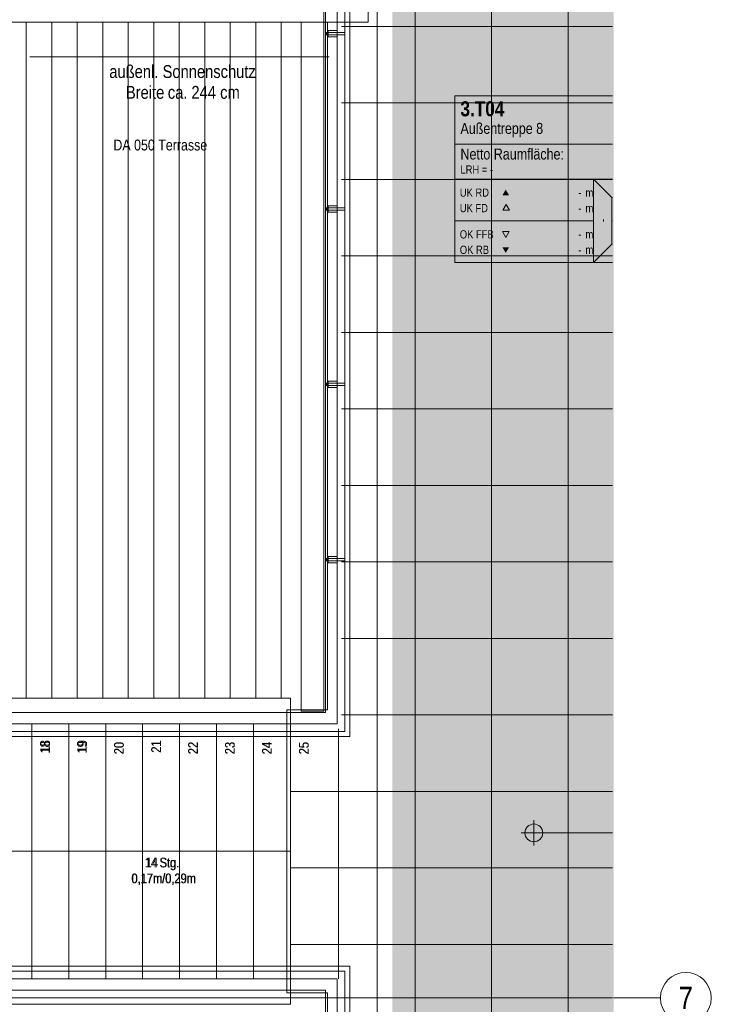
# Model space of a CAD drawing. Extents: x -620 to 300, y 62 to 1112.
# Tile 26 of 53: x -17 to 92, y 218 to 373. Entities that reach past the tile are written whole.
import ezdxf
from ezdxf.enums import TextEntityAlignment as Align
from ezdxf.lldxf.tags import DXFTag

# ---------------------------------------------------------------- set-up
doc = ezdxf.new("R2010")
doc.units = 0
doc.layers.get('0').update_dxf_attribs({"lineweight": 13})
for name, color, linetype, lineweight, true_color in [('30 -33 Aussenwände- 7 Fassade_ Elemente', 7, 'Continuous', 9, 0x00aacc), ('30 -35 Decken- 2.2 Treppen Außen', 7, 'Continuous', 9, 0x009999), ('30 -36 Dächer- 3 Dachbeläge', 7, 'Continuous', 15, 0x9999ff), ('30 -36 Dächer- 4 Dachbekleidungen', 7, 'Continuous', 9, 0xccccff), ('70 -72 Beschriftung- 1 Beschriftung allgemein', 7, 'Continuous', 9, 0xff6633), ('70 -75 Raumstempel- 1 Raumstempel', 1, 'Continuous', 50, 0xff0000), ('iwb_Layout BA_Markierung', 7, 'Continuous', 9, 0xbadcdc)]:
    doc.layers.add(name, color=color, linetype=linetype, lineweight=lineweight, true_color=true_color)
for name, color, linetype, lineweight in [('60- 61 allgemeine Ausstattung- 4 Terrassen', 7, 'Continuous', 9), ('70 -71 Achsen- 1 Gebäudeachsen', 7, 'STRICHPUNKT2-A06GA1UQ8I', 18), ('70 -72 Beschriftung- 5 Höhenkoten', 7, 'Continuous', 15), ('iwb_Layout Achsbezeichung', 7, 'Continuous', 13)]:
    doc.layers.add(name, color=color, linetype=linetype, lineweight=lineweight)
doc.styles.get("Standard").update_dxf_attribs({"font": 'ARIALN.TTF'})
tags = doc.linetypes.add('STRICHPUNKT2', pattern=[12.7, 6.35, -3.175, 0, -3.175]).pattern_tags.tags
tags[10:11] = [DXFTag(74, 4), DXFTag(75, 0), DXFTag(340, '0'), DXFTag(46, 0.0), DXFTag(50, 0.0), DXFTag(44, 0.0), DXFTag(45, 0.0)]
tags[8:9] = [DXFTag(74, 4), DXFTag(75, 0), DXFTag(340, '0'), DXFTag(46, 0.0), DXFTag(50, 0.0), DXFTag(44, 0.0), DXFTag(45, 0.0)]
tags[6:7] = [DXFTag(74, 4), DXFTag(75, 0), DXFTag(340, '0'), DXFTag(46, 0.0), DXFTag(50, 0.0), DXFTag(44, 0.0), DXFTag(45, 0.0)]
tags[4:5] = [DXFTag(74, 4), DXFTag(75, 0), DXFTag(340, '0'), DXFTag(46, 0.0), DXFTag(50, 0.0), DXFTag(44, 0.0), DXFTag(45, 0.0)]
tags = doc.linetypes.add('STRICHPUNKT2-A06GA1UQ8I', pattern=[12.7, 6.35, -3.175, 0, -3.175]).pattern_tags.tags
tags[10:11] = [DXFTag(74, 4), DXFTag(75, 0), DXFTag(340, '0'), DXFTag(46, 0.0), DXFTag(50, 0.0), DXFTag(44, 0.0), DXFTag(45, 0.0)]
tags[8:9] = [DXFTag(74, 4), DXFTag(75, 0), DXFTag(340, '0'), DXFTag(46, 0.0), DXFTag(50, 0.0), DXFTag(44, 0.0), DXFTag(45, 0.0)]
tags[6:7] = [DXFTag(74, 4), DXFTag(75, 0), DXFTag(340, '0'), DXFTag(46, 0.0), DXFTag(50, 0.0), DXFTag(44, 0.0), DXFTag(45, 0.0)]
tags[4:5] = [DXFTag(74, 4), DXFTag(75, 0), DXFTag(340, '0'), DXFTag(46, 0.0), DXFTag(50, 0.0), DXFTag(44, 0.0), DXFTag(45, 0.0)]

# ---------------------------------------------------------------- blocks, each defined once
blk = doc.blocks.new('Polygon-A06GA1UK8I')
at = {"color": 0, "linetype": 'ByBlock', "lineweight": -2, "ltscale": 0.13}
blk.add_solid([(41.83, 86.61), (41.66, 1083.81), (76.5, 86.52), (76.5, 1083.81)], dxfattribs=at)
blk = doc.blocks.new('Referenz-A06GA1UT8I')
at = {"layer": '30 -33 Aussenwände- 7 Fassade_ Elemente', "color": 0, "linetype": 'Continuous', "lineweight": -2, "ltscale": 0.13}
for p, q in [((38.02, 372.51), (38.02, 377.35)), ((-124.18, 372.51), (38.02, 372.51)), ((27.48, 372.51), (31.02, 372.51)), ((27.48, 264.45), (27.48, 372.51)), ((31.02, 372.51), (31.02, 264.45)), ((31.62, 372.51), (31.62, 264.66)), ((31.62, 264.66), (25.24, 264.66)), ((25.24, 264.66), (25.24, 220.25)), ((31.02, 264.45), (27.48, 264.45)), ((25.24, 220.25), (31.62, 220.25)), ((31.62, 220.25), (31.62, 211.65))]:
    blk.add_line(p, q, dxfattribs=at)
at = {"layer": '30 -35 Decken- 2.2 Treppen Außen', "color": 0, "linetype": 'Continuous', "lineweight": -2, "ltscale": 0.13}
for p, q in [((25.82, 266.45), (-137.58, 266.45)), ((25.82, 266.45), (-137.58, 266.45)), ((25.82, 218.45), (25.82, 266.45)), ((25.82, 262.45), (25.82, 266.45)), ((25.82, 218.45), (25.82, 266.45)), ((25.82, 262.45), (25.82, 266.45)), ((25.82, 264.25), (-137.58, 264.25)), ((25.82, 264.25), (-137.58, 264.25)), ((25.82, 262.45), (25.82, 264.25)), ((25.82, 262.45), (25.82, 264.25)), ((-137.58, 262.45), (25.82, 262.45)), ((-137.58, 262.45), (25.82, 262.45)), ((-137.58, 262.45), (25.82, 262.45)), ((25.82, 261.25), (-137.58, 261.25)), ((25.82, 261.25), (-137.58, 261.25)), ((-20.58, 262.45), (-14.78, 262.45)), ((-20.58, 262.45), (-14.78, 262.45)), ((-14.78, 262.45), (-8.98, 262.45)), ((-14.78, 222.45), (-14.78, 262.45)), ((-14.78, 262.45), (-8.98, 262.45)), ((-14.78, 222.45), (-14.78, 262.45)), ((-8.98, 262.45), (-3.18, 262.45)), ((-8.98, 222.45), (-8.98, 262.45)), ((-8.98, 262.45), (-3.18, 262.45)), ((-8.98, 222.45), (-8.98, 262.45)), ((-3.18, 262.45), (2.62, 262.45)), ((-3.18, 222.45), (-3.18, 262.45)), ((-3.18, 262.45), (2.62, 262.45)), ((-3.18, 222.45), (-3.18, 262.45)), ((2.62, 262.45), (8.42, 262.45)), ((2.62, 222.45), (2.62, 262.45)), ((2.62, 262.45), (8.42, 262.45)), ((2.62, 222.45), (2.62, 262.45)), ((8.42, 262.45), (14.22, 262.45)), ((8.42, 222.45), (8.42, 262.45)), ((8.42, 262.45), (14.22, 262.45)), ((8.42, 222.45), (8.42, 262.45)), ((14.22, 262.45), (20.02, 262.45)), ((14.22, 222.45), (14.22, 262.45)), ((14.22, 262.45), (20.02, 262.45)), ((14.22, 222.45), (14.22, 262.45)), ((20.02, 262.45), (25.82, 262.45)), ((20.02, 222.45), (20.02, 262.45)), ((20.02, 262.45), (25.82, 262.45)), ((20.02, 222.45), (20.02, 262.45)), ((25.82, 260.45), (25.82, 261.25)), ((25.82, 260.45), (25.82, 261.25)), ((-137.58, 260.45), (25.82, 260.45)), ((-137.58, 260.45), (25.82, 260.45)), ((-137.58, 242.45), (25.82, 242.45)), ((-137.58, 242.45), (25.82, 242.45)), ((25.76, 242.47), (25.82, 242.45)), ((25.76, 242.44), (25.76, 242.47)), ((25.76, 242.47), (25.82, 242.45)), ((25.76, 242.44), (25.76, 242.47)), ((25.82, 242.45), (25.76, 242.44)), ((25.82, 242.45), (25.76, 242.44)), ((-137.58, 224.45), (25.82, 224.45)), ((-137.58, 224.45), (25.82, 224.45)), ((25.82, 224.45), (25.82, 223.65)), ((25.82, 224.45), (25.82, 223.65)), ((25.82, 223.65), (-137.58, 223.65)), ((25.82, 223.65), (-137.58, 223.65)), ((25.82, 222.45), (-137.58, 222.45)), ((-137.58, 222.45), (25.82, 222.45)), ((25.82, 222.45), (-137.58, 222.45)), ((-20.58, 222.45), (-14.78, 222.45)), ((-20.58, 222.45), (-14.78, 222.45)), ((-14.78, 222.45), (-8.98, 222.45)), ((-14.78, 222.45), (-8.98, 222.45)), ((-8.98, 222.45), (-3.18, 222.45)), ((-8.98, 222.45), (-3.18, 222.45)), ((-3.18, 222.45), (2.62, 222.45)), ((-3.18, 222.45), (2.62, 222.45)), ((2.62, 222.45), (8.42, 222.45)), ((2.62, 222.45), (8.42, 222.45)), ((8.42, 222.45), (14.22, 222.45)), ((8.42, 222.45), (14.22, 222.45)), ((14.22, 222.45), (20.02, 222.45)), ((14.22, 222.45), (20.02, 222.45)), ((20.02, 222.45), (25.82, 222.45)), ((20.02, 222.45), (25.82, 222.45)), ((25.82, 218.45), (25.82, 222.45)), ((25.82, 222.45), (25.82, 220.65)), ((25.82, 222.45), (25.82, 220.65)), ((25.82, 218.45), (25.82, 222.45)), ((25.82, 220.65), (-137.58, 220.65)), ((25.82, 220.65), (-137.58, 220.65)), ((-137.58, 218.45), (25.82, 218.45)), ((-137.58, 218.45), (25.82, 218.45))]:
    blk.add_line(p, q, dxfattribs=at)
at = {"layer": '30 -35 Decken- 2.2 Treppen Außen', "color": 0, "lineweight": -2}
blk.add_solid([(25.76, 242.44), (25.76, 242.47), (25.82, 242.45)], dxfattribs=at)
at = {"layer": '30 -36 Dächer- 3 Dachbeläge', "color": 0, "linetype": 'Continuous', "lineweight": -2, "ltscale": 0.13}
for p, q in [((31.02, 376.05), (31.02, 264.65)), ((34.32, 261.25), (34.32, 376.05)), ((31.02, 264.65), (25.82, 264.65)), ((25.82, 264.65), (25.82, 261.25)), ((25.82, 261.25), (34.32, 261.25)), ((25.82, 218.45), (25.82, 223.65)), ((25.82, 223.65), (34.32, 223.65)), ((34.32, 223.65), (34.32, 214.35))]:
    blk.add_line(p, q, dxfattribs=at)
at = {"layer": '30 -36 Dächer- 3 Dachbeläge', "color": 0, "lineweight": -2}
for p, q in [((31.32, 370.9), (31.72, 370.9)), ((31.72, 370.9), (31.72, 370.5)), ((31.72, 370.5), (31.32, 370.5)), ((31.32, 343.4), (31.72, 343.4)), ((31.72, 343), (31.32, 343)), ((31.72, 343.4), (31.72, 343)), ((31.32, 315.9), (31.72, 315.9)), ((31.72, 315.5), (31.32, 315.5)), ((31.72, 315.9), (31.72, 315.5)), ((31.32, 288.4), (31.72, 288.4)), ((31.72, 288), (31.32, 288)), ((31.72, 288.4), (31.72, 288))]:
    blk.add_line(p, q, dxfattribs=at)
for points in [[(31.32, 370.5), (31.32, 370.9), (31.72, 370.5)], [(31.72, 370.5), (31.32, 370.9), (31.72, 370.9)], [(31.32, 343), (31.32, 343.4), (31.72, 343)], [(31.72, 343), (31.32, 343.4), (31.72, 343.4)], [(31.32, 315.5), (31.32, 315.9), (31.72, 315.5)], [(31.72, 315.5), (31.32, 315.9), (31.72, 315.9)], [(31.32, 288), (31.32, 288.4), (31.72, 288)], [(31.72, 288), (31.32, 288.4), (31.72, 288.4)]]:
    blk.add_solid(points, dxfattribs=at)
at = {"layer": '30 -36 Dächer- 4 Dachbekleidungen', "color": 0, "linetype": 'Continuous', "lineweight": -2, "ltscale": 0.13}
for p, q in [((31.32, 376.05), (31.32, 264.25)), ((33.12, 262.45), (33.12, 376.05)), ((34.32, 376.05), (34.32, 261.25)), ((35.12, 260.45), (35.12, 376.05)), ((33.12, 371.2), (31.72, 371.2)), ((31.72, 371.2), (31.72, 370.9)), ((33.12, 370.9), (31.72, 370.9)), ((31.72, 370.9), (31.72, 370.5)), ((33.12, 370.9), (34.32, 370.9)), ((34.32, 370.9), (34.32, 370.5)), ((31.72, 370.5), (33.12, 370.5)), ((31.72, 370.2), (31.72, 370.5)), ((33.12, 370.2), (31.72, 370.2)), ((34.32, 370.5), (33.12, 370.5)), ((33.12, 343.7), (31.72, 343.7)), ((31.72, 343.7), (31.72, 343.4)), ((33.12, 343.4), (31.72, 343.4)), ((31.72, 343.4), (31.72, 343)), ((31.72, 343), (33.12, 343)), ((31.72, 342.7), (31.72, 343)), ((33.12, 343.4), (34.32, 343.4)), ((34.32, 343), (33.12, 343)), ((34.32, 343.4), (34.32, 343)), ((33.12, 342.7), (31.72, 342.7)), ((33.12, 316.2), (31.72, 316.2)), ((31.72, 316.2), (31.72, 315.9)), ((33.12, 315.9), (31.72, 315.9)), ((31.72, 315.9), (31.72, 315.5)), ((31.72, 315.5), (33.12, 315.5)), ((31.72, 315.2), (31.72, 315.5)), ((33.12, 315.2), (31.72, 315.2)), ((33.12, 315.9), (34.32, 315.9)), ((34.32, 315.5), (33.12, 315.5)), ((34.32, 315.9), (34.32, 315.5)), ((33.12, 288.7), (31.72, 288.7)), ((31.72, 288.7), (31.72, 288.4)), ((33.12, 288.4), (31.72, 288.4)), ((31.72, 288.4), (31.72, 288)), ((31.72, 288), (33.12, 288)), ((31.72, 287.7), (31.72, 288)), ((33.12, 287.7), (31.72, 287.7)), ((33.12, 288.4), (34.32, 288.4)), ((34.32, 288), (33.12, 288)), ((34.32, 288.4), (34.32, 288)), ((31.32, 264.25), (25.82, 264.25)), ((25.82, 264.25), (25.82, 262.45)), ((25.82, 262.45), (33.12, 262.45)), ((34.32, 261.25), (25.82, 261.25)), ((25.82, 261.25), (25.82, 260.45)), ((25.82, 260.45), (35.12, 260.45)), ((35.12, 224.45), (25.82, 224.45)), ((25.82, 224.45), (25.82, 223.65)), ((35.12, 215.15), (35.12, 224.45)), ((25.82, 223.65), (34.32, 223.65)), ((31.62, 222.45), (25.82, 222.45)), ((25.82, 222.45), (25.82, 220.65)), ((33.12, 222.45), (31.62, 222.45)), ((33.12, 213.15), (33.12, 222.45)), ((34.32, 223.65), (34.32, 214.35)), ((25.82, 220.65), (31.32, 220.65)), ((31.32, 220.65), (31.32, 211.35))]:
    blk.add_line(p, q, dxfattribs=at)
at = {"layer": '60- 61 allgemeine Ausstattung- 4 Terrassen', "color": 0, "lineweight": -2}
for p, q in [((57.37, 214.05), (57.37, 549.95)), ((45.37, 214.05), (45.37, 376.45)), ((69.37, 214.05), (69.37, 376.61)), ((-15.63, 266.45), (-15.63, 372.51)), ((-11.63, 266.45), (-11.63, 372.51)), ((-7.63, 266.45), (-7.63, 372.51)), ((-3.63, 266.45), (-3.63, 372.51)), ((0.37, 266.45), (0.37, 372.51)), ((4.37, 266.45), (4.37, 372.51)), ((8.37, 266.45), (8.37, 372.51)), ((12.37, 266.45), (12.37, 372.51)), ((16.37, 266.45), (16.37, 372.51)), ((20.37, 266.45), (20.37, 372.51)), ((24.37, 266.45), (24.37, 372.51)), ((33.82, 371.85), (76.31, 371.85)), ((33.82, 359.85), (76.31, 359.85)), ((33.82, 347.85), (76.31, 347.85)), ((33.82, 335.85), (76.31, 335.85)), ((33.82, 323.85), (76.31, 323.85)), ((33.82, 311.85), (76.31, 311.85)), ((33.82, 299.85), (76.31, 299.85)), ((33.82, 287.85), (76.31, 287.85)), ((33.82, 275.85), (76.31, 275.85)), ((33.82, 263.85), (76.31, 263.85)), ((33.37, 222.45), (33.37, 261.65)), ((25.82, 251.85), (76.31, 251.85)), ((25.82, 239.85), (76.31, 239.85)), ((25.82, 227.85), (76.31, 227.85))]:
    blk.add_line(p, q, dxfattribs=at)
at = {"layer": '70 -71 Achsen- 1 Gebäudeachsen', "color": 0, "linetype": 'STRICHPUNKT2-A06GA1UQ8I', "lineweight": -2, "ltscale": 0.13}
for p, q in [((39.42, 1084.39), (39.42, 84.95)), ((-538.63, 219.45), (76.31, 219.45))]:
    blk.add_line(p, q, dxfattribs=at)
at = {"layer": '70 -72 Beschriftung- 1 Beschriftung allgemein', "color": 0, "linetype": 'Continuous', "lineweight": -2, "ltscale": 0.13}
blk.add_line((-15.1, 367.07), (31.9, 367.07), dxfattribs=at)
at = {"layer": '70 -72 Beschriftung- 5 Höhenkoten', "color": 0, "linetype": 'Continuous', "lineweight": -2, "ltscale": 0.13}
for p, q in [((63.99, 243.34), (63.99, 247.34)), ((63.99, 246.74), (63.99, 245.34)), ((63.99, 245.34), (63.99, 246.74)), ((61.99, 245.34), (76.31, 245.34)), ((62.59, 245.34), (63.99, 245.34)), ((63.99, 245.34), (62.59, 245.34)), ((63.99, 245.34), (65.39, 245.34)), ((65.39, 245.34), (63.99, 245.34)), ((63.99, 245.34), (63.99, 243.94)), ((63.99, 243.94), (63.99, 245.34))]:
    blk.add_line(p, q, dxfattribs=at)
for major_axis in [(0, 1.4), (1.4, 0), (-1.4, 0), (0, -1.4)]:
    blk.add_ellipse((63.99, 245.34), major_axis=major_axis, ratio=1, start_param=0, end_param=1.570796, dxfattribs=at)
at = {"layer": '70 -75 Raumstempel- 1 Raumstempel', "color": 0, "lineweight": -2}
for p, q in [((51.62, 360.96), (51.62, 334.82)), ((76.31, 360.96), (51.62, 360.96)), ((76.31, 353.36), (51.62, 353.36)), ((51.62, 347.89), (73.35, 347.89)), ((76.23, 344.99), (73.35, 347.89)), ((76.31, 347.89), (73.35, 347.89)), ((73.35, 347.89), (73.35, 334.82)), ((76.23, 337.71), (76.23, 344.99)), ((76.23, 344.99), (76.31, 344.99)), ((59.66, 343.93), (59.13, 343.02)), ((59.13, 343.02), (60.18, 343.02)), ((60.18, 343.02), (59.66, 343.93)), ((51.62, 341.35), (73.35, 341.35)), ((76.31, 341.35), (76.23, 341.35)), ((59.58, 338.75), (59.06, 339.65)), ((59.06, 339.65), (60.11, 339.65)), ((60.11, 339.65), (59.58, 338.75)), ((76.23, 337.71), (73.35, 334.82)), ((76.23, 337.71), (76.31, 337.71)), ((76.31, 334.82), (51.62, 334.82))]:
    blk.add_line(p, q, dxfattribs=at)
for points in [[(60.11, 345.34), (59.58, 346.25), (59.06, 345.34)], [(60.11, 337.21), (59.58, 336.31), (59.06, 337.21)]]:
    blk.add_solid(points, dxfattribs=at)
at = {"layer": '30 -35 Decken- 2.2 Treppen Außen', "color": 0, "linetype": 'ByBlock', "lineweight": -2, "ltscale": 0.13, "char_height": 1.5103, "attachment_point": 1}
for s, insert, rotation in [('{\\fArial Narrow;18}', (-13.45, 257.98), 90.001), ('{\\fArial Narrow;19}', (-7.65, 257.98), 90.001), ('{\\fArial Narrow;20}', (-1.85, 257.71), 90.001), ('{\\fArial Narrow;21}', (3.97, 257.95), 90.001), ('{\\fArial Narrow;22}', (9.77, 257.72), 90.001), ('{\\fArial Narrow;23}', (15.55, 257.71), 90.001), ('{\\fArial Narrow;24}', (21.37, 257.71), 90.001), ('{\\fArial Narrow;25}', (27.15, 257.7), 90.001), ('{\\fArial Narrow;14}', (3.13, 241.44), 0.001), ('{\\fArial Narrow;Stg.}', (5.32, 241.44), 0.001), ('{\\fArial Narrow;0,17m/0,29m}', (0.91, 238.96), 0.001)]:
    blk.add_mtext(s, dxfattribs=dict(at, insert=insert, rotation=rotation))
at = {"layer": '30 -35 Decken- 2.2 Treppen Außen', "color": 0, "linetype": 'Continuous', "lineweight": -2, "ltscale": 0.13, "char_height": 1.5103, "attachment_point": 1}
for s, insert, rotation in [('{\\fArial Narrow;18}', (-13.45, 257.79), 90.001), ('{\\fArial Narrow;19}', (-7.65, 257.79), 90.001), ('{\\fArial Narrow;20}', (-1.85, 257.66), 90.001), ('{\\fArial Narrow;21}', (3.97, 257.9), 90.001), ('{\\fArial Narrow;22}', (9.77, 257.67), 90.001), ('{\\fArial Narrow;23}', (15.55, 257.66), 90.001), ('{\\fArial Narrow;24}', (21.37, 257.66), 90.001), ('{\\fArial Narrow;25}', (27.15, 257.65), 90.001), ('{\\fArial Narrow;14}', (2.95, 241.44), 0.001), ('{\\fArial Narrow;Stg.}', (5.25, 241.44), 0.001), ('{\\fArial Narrow;0,17m/0,29m}', (0.84, 238.96), 0.001)]:
    blk.add_mtext(s, dxfattribs=dict(at, insert=insert, rotation=rotation))
at = {"layer": '70 -72 Beschriftung- 1 Beschriftung allgemein', "color": 0, "linetype": 'Continuous', "lineweight": -2, "ltscale": 0.13, "char_height": 2.0138, "attachment_point": 1}
for s, insert in [('{\\fArial Narrow;außenl.}', (-2.61, 365.77)), ('{\\fArial Narrow;Sonnenschutz}', (5.75, 365.77)), ('{\\fArial Narrow;Breite}', (-0.01, 362.51)), ('{\\fArial Narrow;ca.}', (6.57, 362.51)), ('{\\fArial Narrow;244}', (10.27, 362.51)), ('{\\fArial Narrow;cm}', (14.78, 362.51))]:
    blk.add_mtext(s, dxfattribs=dict(at, insert=insert))
at = {"layer": '70 -72 Beschriftung- 5 Höhenkoten', "color": 0, "linetype": 'Continuous', "lineweight": -2, "ltscale": 0.13, "insert": (-1.97, 354.09), "char_height": 1.7, "attachment_point": 1}
blk.add_mtext('{\\fArial Narrow;DA 050 Terrasse}', dxfattribs=at)
at = {"layer": '70 -75 Raumstempel- 1 Raumstempel', "color": 0, "linetype": 'Continuous', "lineweight": -2, "ltscale": 0.13, "attachment_point": 1}
for s, insert, char_height, rotation in [('{\\fArial Narrow|b1|i0;3.T04}', (52.48, 360.1), 2.3536, 0), ('{\\fArial Narrow;Außentreppe 8}', (52.48, 356.7), 1.7117, 0), ('{\\fArial Narrow;Netto Raumfläche:}', (52.48, 352.68), 1.7117, 0), ('{\\fArial Narrow;LRH = -}', (52.48, 350.04), 1.2838, 0), ('{\\fArial Narrow;UK RD}', (52.38, 346.42), 1.2838, 0), ('{\\fArial Narrow;m}', (72.1, 346.41), 1.2838, 0), ('{\\fArial Narrow;-}', (70.98, 346.41), 1.2838, 0), ('{\\fArial Narrow;UK FD}', (52.38, 343.99), 1.2838, 0), ('{\\fArial Narrow;-}', (70.98, 343.98), 1.2838, 0), ('{\\fArial Narrow;m}', (72.1, 343.98), 1.2838, 0), ('{\\fArial Narrow;-}', (74.14, 341.15), 1.2838, 90), ('{\\fArial Narrow;OK FFB}', (52.38, 339.87), 1.2838, 0), ('{\\fArial Narrow;-}', (70.98, 339.87), 1.2838, 0), ('{\\fArial Narrow;m}', (72.1, 339.87), 1.2838, 0), ('{\\fArial Narrow;OK RB}', (52.38, 337.45), 1.2838, 0), ('{\\fArial Narrow;-}', (70.98, 337.45), 1.2838, 0), ('{\\fArial Narrow;m}', (72.1, 337.45), 1.2838, 0)]:
    blk.add_mtext(s, dxfattribs=dict(at, insert=insert, char_height=char_height, rotation=rotation))

msp = doc.modelspace()

# ---------------------------------------------------------------- linework, layer by layer
at = {"layer": 'iwb_Layout Achsbezeichung', "linetype": 'STRICHPUNKT2', "lineweight": 13, "ltscale": 0.39}
msp.add_line((76.5, 219.45), (83.84, 219.45), dxfattribs=at)
at = {"layer": 'iwb_Layout Achsbezeichung', "ltscale": 0.39, "extrusion": (0, 0, -1)}
msp.add_circle((-87.84, 219.45), 4, dxfattribs=at)

# ---------------------------------------------------------------- block references
at = {"color": 8, "lineweight": 13, "ltscale": 0.13, "true_color": 0x808080}
msp.add_blockref('Referenz-A06GA1UT8I', (0, 0), dxfattribs=at)
at = {"layer": 'iwb_Layout BA_Markierung', "ltscale": 0.13}
msp.add_blockref('Polygon-A06GA1UK8I', (0, 0), dxfattribs=at)

# ---------------------------------------------------------------- texts
at = {"layer": 'iwb_Layout Achsbezeichung', "ltscale": 0.39}
msp.add_text('7', height=3.5, dxfattribs=at).set_placement((87.84, 219.45), align=Align.MIDDLE_CENTER)

doc.saveas('drawing.dxf')
